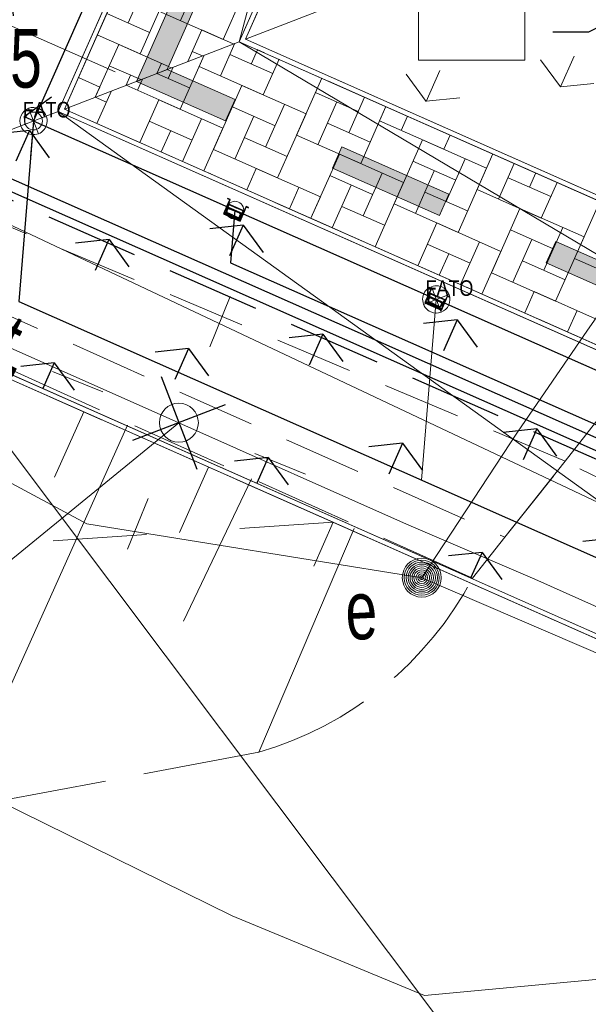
# Model space of a CAD drawing. Header units: metres. Extents: x -1013 to 1491425, y -5789533 to 1032.
# Tile 34 of 66: x -14 to -7, y -16 to -3. Entities that reach past the tile are written whole.
import ezdxf
from ezdxf.xclip import XClip

# ---------------------------------------------------------------- set-up
doc = ezdxf.new("R2010")
doc.units = ezdxf.units.M
doc.header["$MEASUREMENT"] = 0
doc.header["$XCLIPFRAME"] = 0
for name, pattern in [('2_BUBZ02', [1.75, 1.25, -0.5]), ('2_KTCR02', [1.5, 1, -0.5]), ('2_KTJZ01', [2, 1.5, -0.5]), ('Krawędzie ukryte', [1.7, 1.2, -0.5]), ('Kropki i Kreski', [3.6, 1.8, -0.9, 0, -0.9]), ('Przerywana', [2.4, 1.2, -1.2])]:
    doc.linetypes.add(name, pattern=pattern)
for name, color, linetype in [('130-Z Teren', 7, 'Continuous'), ('700-L Mapa 1_500 dwg', 7, 'Continuous'), ('708-L Opisy sytuacji 1_500 do legendy', 7, 'Continuous')]:
    doc.layers.add(name, color=color, linetype=linetype)
for name, color, linetype, lineweight in [('130-Z Teren1', 7, 'Continuous', 13), ('130-Z Teren114', 113, 'Continuous', 25), ('130-Z Teren21', 37, 'Continuous', 5), ('130-Z Teren252', 70, 'Continuous', 13), ('130-Z Teren69', 41, 'Continuous', 13), ('130-Z Teren93', 254, 'Continuous', 13), ('130-Z Teren94', 9, 'Continuous', 13), ('310-W Oświetlenie1', 7, 'Continuous', 13), ('310-W Oświetlenie85', 1, 'Continuous', 25), ('450-K Belki21', 37, 'Continuous', 5), ('450-K Belki69', 41, 'Continuous', 13), ('703-L Płaszczyzny podejścia 2D3', 152, 'Continuous', 30), ('708-L Opisy sytuacji 1_500 do legendy1', 7, 'Continuous', 13), ('708-L Opisy sytuacji 1_500 do legendy11', 7, 'Continuous', 13), ('708-L Opisy sytuacji 1_500 do legendy85', 1, 'Continuous', 25), ('718-L Elementy do rozbiórki85', 1, 'Continuous', 25), ('720-L Oznakowanie lądowiska1', 7, 'Continuous', 13), ('720-L Oznakowanie lądowiska91', 255, 'Continuous', 13), ('720-L Oznakowanie lądowiska94', 9, 'Continuous', 13), ('729-L Instalacje elektryczne-okablowanie75', 30, 'Continuous', 25), ('729-L Instalacje elektryczne-okablowanie85', 1, 'Continuous', 25), ('810-G Ogólne2', 4, 'Continuous', 20), ('GN.6640.3638.2023_9_BUBZ_D_L_17', 9, 'Continuous', 18), ('GN.6640.3638.2023_9_Dzialki7', 9, 'Continuous', 18), ('GN.6640.3638.2023_9_KTCR_D_L_17', 9, 'Continuous', 18), ('GN.6640.3638.2023_9_KTCR_E_T_17', 9, 'Continuous', 18), ('GN.6640.3638.2023_9_KTJZ_L_07', 9, 'Continuous', 18), ('GN.6640.3638.2023_9_RTPW_T_07', 9, 'Continuous', 18), ('GN.6640.3638.2023_9_SUPE_D_L_31', 9, 'Continuous', 18), ('GN.6640.3638.2023_9_SUPW_D_L_05', 9, 'Continuous', 18), ('GN.6640.3638.2023_9_SUSM_D_T_07', 9, 'Continuous', 18), ('GN.6640.3638.2023_9_SUSM_D_T_37', 9, 'Continuous', 18), ('GN.6640.3638.2023_9_SUUE_D_T_97', 9, 'Continuous', 18), ('GN.6640.3638.2023_9_SUUE_E_T_87', 9, 'Continuous', 18)]:
    doc.layers.add(name, color=color, linetype=linetype, lineweight=lineweight)
doc.styles.add('STYL_AUTOMATYCZNY_1', font='arial.ttf', dxfattribs={"width": 0.7})
doc.styles.add('STYL_AUTOMATYCZNY_2', font='arial.ttf')
doc.styles.add('STYL_AUTOMATYCZNY_3', font='ARIALN.TTF')
doc.dimstyles.new('STYL_AUTOMATYCZNY__1', dxfattribs={"dimtxt": 1.25, "dimasz": 0.475, "dimexe": 0.18, "dimexo": 0.3, "dimgap": 0, "dimtad": 1, "dimzin": 0, "dimdsep": 46, "dimtxsty": 'STYL_AUTOMATYCZNY_2', "dimblk": 'ARROWHEAD_2', "dimblk1": 'ARROWHEAD_2', "dimblk2": 'ARROWHEAD_2', "dimcen": 0.09, "dimclrd": 7, "dimclre": 7, "dimclrt": 1, "dimazin": 0, "dimtfac": 1, "dimtdec": 4, "dimtmove": 0, "dimatfit": 3, "dimfxl": 1, "dimtolj": 1, "dimtzin": 0, "dimarcsym": 0})
doc.dimstyles.new('STYL_AUTOMATYCZNY__2', dxfattribs={"dimtxt": 1, "dimasz": 0.475, "dimexe": 0.18, "dimexo": 0.3, "dimgap": 0, "dimtad": 1, "dimzin": 0, "dimdsep": 46, "dimtxsty": 'STYL_AUTOMATYCZNY_2', "dimblk": 'ARROWHEAD_2', "dimblk1": 'ARROWHEAD_2', "dimblk2": 'ARROWHEAD_2', "dimcen": 0.09, "dimclrd": 7, "dimclre": 7, "dimclrt": 1, "dimazin": 0, "dimtfac": 1, "dimtdec": 4, "dimtmove": 0, "dimatfit": 3, "dimfxl": 1, "dimtolj": 1, "dimtzin": 0, "dimarcsym": 0})
doc.dimstyles.new('STYL_AUTOMATYCZNY__5', dxfattribs={"dimtxt": 0.18, "dimasz": 0.456, "dimexe": 0.18, "dimexo": 0.0625, "dimgap": 0, "dimtad": 0, "dimtih": 1, "dimtoh": 1, "dimdec": 4, "dimzin": 0, "dimdsep": 46, "dimcen": 0.09, "dimadec": 0, "dimazin": 0, "dimtfac": 1, "dimtdec": 4, "dimtmove": 0, "dimatfit": 3, "dimldrblk": 'ARROWHEAD_1', "dimfxl": 1, "dimtolj": 1, "dimtzin": 0, "dimarcsym": 0})

# ---------------------------------------------------------------- blocks, each defined once
blk = doc.blocks.new('Rysunek_1_9', base_point=(-7447251.91, -5789835.327))
at = {"layer": 'GN.6640.3638.2023_9_BUBZ_D_L_17', "color": 9, "linetype": '2_BUBZ02', "lineweight": 18}
blk.add_line((-8.501, -10.343), (-22.82, -3.876), dxfattribs=at)
at = {"layer": 'GN.6640.3638.2023_9_BUBZ_D_L_17', "color": 9, "linetype": 'Continuous', "lineweight": 18}
for p, q in [((-12.923, -8.38), (-15.104, -13.233)), ((-12.923, -8.397), (-12.923, -8.38)), ((-11.334, -9.067), (-12.207, -10.896)), ((-10.018, -9.705), (-11.242, -12.576))]:
    blk.add_line(p, q, dxfattribs=at)
at = {"layer": 'GN.6640.3638.2023_9_Dzialki7', "color": 9, "linetype": 'Continuous', "lineweight": 18}
blk.add_line((-30.9, 13.243), (13.78, -46.247), dxfattribs=at)
at = {"layer": 'GN.6640.3638.2023_9_KTCR_D_L_17', "color": 9, "linetype": '2_KTCR02', "lineweight": 18}
for p, q in [((-7.312, -8.844), (-20.617, -3.226)), ((-21.84, -3.671), (-8.084, -9.818)), ((-7.312, -8.844), (-6.37, -7.638)), ((-8.084, -9.818), (-7.312, -8.844))]:
    blk.add_line(p, q, dxfattribs=at)
at = {"layer": 'GN.6640.3638.2023_9_KTJZ_L_07', "color": 9, "linetype": '2_KTJZ01', "lineweight": 18}
for p, q in [((-7.312, -8.844), (-8.084, -9.818)), ((-3.99, -10.501), (-7.312, -8.844)), ((-8.084, -9.818), (-8.501, -10.343)), ((-11.242, -12.576), (-14.932, -13.271))]:
    blk.add_line(p, q, dxfattribs=at)
blk.add_arc((-12.493, -8.243), 4.51, 286.1057, 332.2514, dxfattribs=at)
at = {"layer": 'GN.6640.3638.2023_9_SUPE_D_L_31', "color": 9, "linetype": 'Continuous', "lineweight": 18}
for p, q in [((-7.024, -7.162), (-4.42, -3.383)), ((-12.266, -8.349), (-22.258, -3.919)), ((-7.924, -8.469), (-7.024, -7.162)), ((-16.531, -11.839), (-12.266, -8.349)), ((-13.447, -9.648), (-15.715, -8.423)), ((-9.346, -9.649), (-12.266, -8.349)), ((-9.151, -10.337), (-7.924, -8.469)), ((-9.151, -10.337), (-13.447, -9.648)), ((-7.701, -10.357), (-9.346, -9.649)), ((-4.256, -12.453), (-9.151, -10.337)), ((-6.186, -11.037), (-7.701, -10.357)), ((-11.581, -14.675), (-15.124, -12.93)), ((-9.114, -15.698), (-11.581, -14.675)), ((-6.585, -15.46), (-9.114, -15.698))]:
    blk.add_line(p, q, dxfattribs=at)
at = {"layer": 'GN.6640.3638.2023_9_SUPW_D_L_05', "color": 9, "linetype": 'Continuous', "lineweight": 18}
blk.add_line((1.45, -13.313), (-14.544, -5.755), dxfattribs=at)
at = {"layer": 'GN.6640.3638.2023_9_SUSM_D_T_07', "color": 9, "linetype": 'Continuous', "lineweight": 18}
for p, q in [((-11.871, -7.376), (-11.607, -6.728)), ((-13.239, -7.954), (-13.887, -7.691)), ((-11.293, -8.744), (-10.644, -9.007)), ((-12.661, -9.322), (-12.924, -9.971))]:
    blk.add_line(p, q, dxfattribs=at)
at = {"layer": 'GN.6640.3638.2023_9_SUSM_D_T_37', "color": 9, "linetype": 'Continuous', "lineweight": 18}
blk.add_circle((-12.266, -8.349), 0.25, dxfattribs=at)
at = {"layer": 'GN.6640.3638.2023_9_SUUE_D_T_97', "color": 9, "linetype": 'Continuous', "lineweight": 18}
for radius in [0.25, 0.225, 0.2, 0.175, 0.15, 0.125, 0.1, 0.075, 0.05, 0.025, 0.00715]:
    blk.add_circle((-9.151, -10.337), radius, dxfattribs=at)
at = {"layer": 'GN.6640.3638.2023_9_KTCR_E_T_17', "color": 9, "linetype": 'Continuous', "lineweight": 18, "insert": (-15.782, -6.666), "char_height": 0.75, "attachment_point": 4, "rotation": 333.8377, "style": 'STYL_AUTOMATYCZNY_1'}
blk.add_mtext('\\A1;{\\pql;\\fArial|b0|i0|c238|p0;\\W0.700000;ch.bt.}', dxfattribs=at)
at = {"layer": 'GN.6640.3638.2023_9_RTPW_T_07', "color": 9, "linetype": 'Continuous', "lineweight": 18, "insert": (-15.45, -4.06), "char_height": 0.75, "attachment_point": 7, "style": 'STYL_AUTOMATYCZNY_1'}
blk.add_mtext('\\A1;{\\pql;\\fArial|b0|i0|c238|p0;\\W0.700000;86.5}', dxfattribs=at)
at = {"layer": 'GN.6640.3638.2023_9_SUUE_E_T_87', "color": 9, "linetype": 'Continuous', "lineweight": 18, "insert": (-10.132, -10.768), "char_height": 0.75, "attachment_point": 4, "rotation": 2.7931, "style": 'STYL_AUTOMATYCZNY_1'}
blk.add_mtext('\\A1;{\\pql;\\fArial|b0|i0|c238|p0;\\W0.700000;e}', dxfattribs=at)
blk = doc.blocks.new('*X3')
at = {"layer": '130-Z Teren93', "color": 254, "linetype": 'Continuous', "lineweight": 13}
for p, q in [((-11.733, -3.9), (-11.547, -3.481)), ((-11.943, -3.634), (-12.25, -4.327)), ((-11.943, -3.634), (-12.007, -3.778)), ((-11.611, -3.625), (-11.062, -3.868)), ((-11.256, -3.564), (-11.337, -3.747)), ((-12.339, -3.787), (-12.403, -3.931)), ((-11.184, -4.143), (-12.007, -3.778)), ((-10.981, -3.686), (-11.184, -4.143)), ((-12.547, -3.867), (-12.128, -4.052)), ((-12.25, -4.327), (-12.943, -4.02)), ((-12.798, -4.084), (-12.734, -3.939)), ((-11.458, -4.021), (-11.823, -4.844)), ((-11.458, -4.021), (-10.635, -4.386)), ((-10.433, -3.929), (-10.757, -4.66)), ((-13.13, -4.092), (-13.316, -4.511)), ((-9.965, -4.355), (-10.514, -4.112)), ((-13.339, -4.172), (-13.194, -4.236)), ((-12.524, -4.205), (-12.767, -4.754)), ((-12.524, -4.205), (-11.701, -4.57)), ((-10.91, -4.264), (-11.153, -4.813)), ((-10.483, -4.782), (-10.24, -4.233)), ((-9.884, -4.172), (-10.087, -4.629)), ((-9.61, -4.293), (-9.934, -5.025)), ((-9.61, -4.293), (-9.691, -4.476)), ((-11.031, -4.539), (-11.58, -4.295)), ((-11.549, -4.966), (-11.306, -4.417)), ((-10.635, -4.386), (-11, -5.209)), ((-9.417, -4.598), (-9.336, -4.415)), ((-12.097, -4.722), (-12.646, -4.479)), ((-11.976, -4.448), (-12.219, -4.997)), ((-10.361, -4.507), (-9.813, -4.75)), ((-8.868, -4.841), (-9.691, -4.476)), ((-12.493, -4.875), (-12.371, -4.601)), ((-11.701, -4.57), (-11.944, -5.118)), ((-9.934, -5.025), (-10.757, -4.66)), ((-8.787, -4.658), (-8.868, -4.841)), ((-11.427, -4.691), (-10.878, -4.934)), ((-9.142, -4.719), (-9.507, -5.542)), ((-9.142, -4.719), (-8.32, -5.084)), ((-11, -5.209), (-11.823, -4.844)), ((-10.208, -4.903), (-10.573, -5.726)), ((-10.208, -4.903), (-9.386, -5.268)), ((-8.239, -4.901), (-8.441, -5.358)), ((-8.715, -5.237), (-9.264, -4.994)), ((-8.594, -4.962), (-8.837, -5.511)), ((-8.167, -5.48), (-7.964, -5.023)), ((-11.274, -5.087), (-11.396, -5.361)), ((-11.274, -5.087), (-10.451, -5.452)), ((-9.781, -5.421), (-10.33, -5.177)), ((-9.66, -5.146), (-9.903, -5.695)), ((-9.233, -5.664), (-8.99, -5.115)), ((-8.32, -5.084), (-8.684, -5.907)), ((-7.69, -5.144), (-7.771, -5.327)), ((-10.299, -5.848), (-10.056, -5.299)), ((-9.386, -5.268), (-9.75, -6.091)), ((-8.045, -5.205), (-7.497, -5.448)), ((-7.416, -5.266), (-7.618, -5.723)), ((-10.726, -5.33), (-10.847, -5.604)), ((-9.111, -5.389), (-8.563, -5.632)), ((-7.618, -5.723), (-8.441, -5.358)), ((-10.451, -5.452), (-10.573, -5.726)), ((-8.684, -5.907), (-9.507, -5.542)), ((-6.867, -5.509), (-7.191, -6.24)), ((-10.177, -5.573), (-9.629, -5.816)), ((-7.893, -5.601), (-8.257, -6.424)), ((-7.893, -5.601), (-7.07, -5.966)), ((-9.75, -6.091), (-10.573, -5.726)), ((-8.959, -5.785), (-9.202, -6.334)), ((-8.959, -5.785), (-8.136, -6.15)), ((-7.466, -6.119), (-8.014, -5.875)), ((-7.344, -5.844), (-7.587, -6.393)), ((-8.532, -6.302), (-9.08, -6.059)), ((-8.41, -6.028), (-8.653, -6.577)), ((-7.983, -6.546), (-7.74, -5.997)), ((-7.07, -5.966), (-7.434, -6.789)), ((-8.927, -6.455), (-8.806, -6.181)), ((-8.136, -6.15), (-8.379, -6.698)), ((-7.861, -6.271), (-7.313, -6.514)), ((-6.368, -6.605), (-7.191, -6.24)), ((-7.434, -6.789), (-8.257, -6.424)), ((-7.709, -6.667), (-7.83, -6.941)), ((-7.709, -6.667), (-6.886, -7.032)), ((-7.16, -6.91), (-7.282, -7.184))]:
    blk.add_line(p, q, dxfattribs=at)
blk = doc.blocks.new('*X4')
at = {"layer": '130-Z Teren93', "color": 254, "linetype": 'Continuous', "lineweight": 13}
for p, q in [((-12.003, -2.64), (-12.246, -3.188)), ((-11.333, -2.609), (-11.698, -3.431)), ((-12.916, -3.22), (-12.673, -2.671)), ((-12.399, -2.793), (-12.764, -3.615)), ((-12.642, -3.341), (-13.191, -3.098)), ((-11.698, -3.431), (-12.521, -3.067)), ((-12.764, -3.615), (-13.312, -3.372)), ((-12.151, -3.714), (-11.972, -3.31)), ((-11.568, -3.489), (-11.972, -3.31)), ((-13.339, -4.172), (-13.038, -3.494)), ((-12.359, -3.795), (-13.038, -3.494)), ((-12.094, -3.584), (-11.964, -3.642)), ((-13.159, -3.768), (-12.755, -3.947)), ((-12.547, -3.867), (-12.489, -3.737)), ((-12.885, -3.89), (-12.943, -4.02)), ((-13.281, -4.042), (-13.555, -3.921)), ((-13.281, -4.042), (-13.339, -4.172))]:
    blk.add_line(p, q, dxfattribs=at)
blk = doc.blocks.new('*D9')
at = {"layer": '708-L Opisy sytuacji 1_500 do legendy1', "color": 7, "linetype": 'Continuous', "lineweight": 13}
for p, q in [((-24.561, 28.385), (-24.986, 28.968)), ((-24.65, 28.956), (-24.773, 28.677)), ((-25.202, 28.867), (-2.957, 19.009)), ((-24.773, 28.677), (-34.902, 5.82)), ((-35.114, 6.112), (-34.689, 5.529)), ((-35.33, 6.01), (-13.085, -3.847)), ((-34.902, 5.82), (-35.025, 5.541))]:
    blk.add_line(p, q, dxfattribs=at)
at = {"layer": '708-L Opisy sytuacji 1_500 do legendy85', "color": 1, "lineweight": 25, "insert": (-30.935, 15.389), "char_height": 1.25, "attachment_point": 7, "rotation": 66.1008, "style": 'STYL_AUTOMATYCZNY_2'}
blk.add_mtext('\\A1;{\\pql;\\fArial|b0|i0|c238|p0;\\W1.000000;25,00}', dxfattribs=at)
blk = doc.blocks.new('ARROWHEAD_2')
at = {"color": 0, "linetype": 'Continuous', "lineweight": 0}
for p, q in [((-0.378, -0.655), (0.378, 0.655)), ((0, 0), (-1, 0))]:
    blk.add_line(p, q, dxfattribs=at)
blk = doc.blocks.new('*D12')
at = {"layer": '708-L Opisy sytuacji 1_500 do legendy1', "color": 7, "linetype": 'Continuous', "lineweight": 13}
for p, q in [((-29.902, 25.48), (-35.979, 11.766)), ((-35.766, 11.475), (-36.191, 12.058)), ((-36.407, 11.956), (-6.488, -1.302)), ((-35.979, 11.766), (-39.686, 3.401)), ((-39.898, 3.692), (-39.473, 3.109)), ((-40.114, 3.591), (-18.561, -5.96)), ((-39.686, 3.401), (-39.809, 3.121))]:
    blk.add_line(p, q, dxfattribs=at)
at = {"layer": '708-L Opisy sytuacji 1_500 do legendy85', "color": 1, "lineweight": 25, "insert": (-38.556, 6.444), "char_height": 1, "attachment_point": 7, "rotation": 66.1008, "style": 'STYL_AUTOMATYCZNY_2'}
blk.add_mtext('\\A1;{\\pql;\\fArial|b0|i0|c238|p0;\\W1.000000;9,15}', dxfattribs=at)
blk = doc.blocks.new('ARROWHEAD_1')
at = {"color": 0, "linetype": 'Continuous', "lineweight": 0}
blk.add_line((0, 0), (-1, 0), dxfattribs=at)
blk.add_circle((0, 0), 0.25, dxfattribs=at)

msp = doc.modelspace()

# ---------------------------------------------------------------- hatches: boundary and pattern name
at = {"layer": '130-Z Teren114', "linetype": 'Continuous', "lineweight": 25}
h = msp.add_hatch(dxfattribs=at)
h.set_pattern_fill('trawa_0001', color=113, style=0, pattern_type=2)
h.set_pattern_definition([(336.1, (-9.5752, 8.2698), (1.2154, 2.7428), [0.433, -1.29904]), (336.1, (-9.3912, 6.5475), (1.2154, 2.7428), [0.43301, -1.29904]), (276.1, (-9.5752, 8.2698), (2.983, 0.31883), [0.433, -1.29904]), (276.1, (-7.9917, 7.568), (2.983, 0.31883), [0.43301, -1.29904]), (36.1, (-9.5752, 8.2698), (-1.7676, 2.42394), [0.433, -1.29904]), (36.1, (-7.9917, 7.568), (-1.76762, 2.42394), [0.43301, -1.29904])])
h.paths.add_polyline_path([(-13.814, -4.356), (-3.07, 19.891), (-4.765, 24.284), (-18.207, -6.051)])
h = msp.add_hatch(dxfattribs=at)
h.set_pattern_fill('trawa_0001', color=113, style=0, pattern_type=2)
h.set_pattern_definition([(246.1, (-2.1928, -10.8614), (-2.7428, 1.2154), [0.433, -1.29904]), (246.1, (-3.915, -11.0454), (-2.7428, 1.2154), [0.433, -1.29904]), (186.1, (-2.1928, -10.8614), (-0.31883, 2.983), [0.433, -1.29904]), (186.1, (-2.8946, -12.445), (-0.31883, 2.983), [0.433, -1.29904]), (306.1, (-2.1928, -10.8614), (2.42394, 1.7676), [0.433, -1.29904]), (306.1, (-2.8946, -12.445), (2.42394, 1.7676), [0.433, -1.29904])])
h.paths.add_polyline_path([(-13.814, -4.356), (-18.207, -6.051), (-0.669, -13.823), (0.68, -10.778)])
at = {"layer": '130-Z Teren252', "linetype": 'Continuous', "lineweight": 13}
h = msp.add_hatch(dxfattribs=at)
h.set_pattern_fill('trawa_0001', color=70, style=0, pattern_type=2)
h.set_pattern_definition([(336.1, (-5.004, 6.244), (1.2154, 2.7428), [0.433, -1.29904]), (336.1, (-4.82, 4.522), (1.2154, 2.7428), [0.433, -1.29904]), (276.1, (-5.004, 6.244), (2.983, 0.3188), [0.433, -1.29904]), (276.1, (-3.4204, 5.5424), (2.983, 0.3188), [0.433, -1.29904]), (36.1, (-5.004, 6.244), (-1.7676, 2.42394), [0.433, -1.29904]), (36.1, (-3.4204, 5.5424), (-1.7676, 2.42394), [0.433, -1.29904])])
h.paths.add_polyline_path([(-7.207, 6.061), (-11.412, -3.429), (-6.214, -1.423), (-3.605, 4.465)])
h = msp.add_hatch(dxfattribs=at)
h.set_pattern_fill('trawa_0001', color=70, style=0, pattern_type=2)
h.set_pattern_definition([(66.1, (-0.1672, -6.29), (-2.7428, 1.2154), [0.433, -1.29904]), (66.1, (1.555, -6.106), (-2.7428, 1.2154), [0.433, -1.29904]), (6.1, (-0.1672, -6.29), (-0.3188, 2.983), [0.433, -1.29904]), (6.1, (0.5345, -4.7065), (-0.3188, 2.983), [0.433, -1.29904]), (126.1, (-0.1672, -6.29), (2.42394, 1.7676), [0.433, -1.29904]), (126.1, (0.5345, -4.7065), (2.42394, 1.7676), [0.433, -1.29904])])
h.paths.add_polyline_path([(-11.412, -3.429), (1.418, -9.114), (3.014, -5.512), (-6.214, -1.423)])
at = {"layer": '720-L Oznakowanie lądowiska91', "linetype": 'Continuous', "lineweight": 13}
for points in [[(-12.811, -3.969), (-11.668, -4.475), (-11.546, -4.201), (-12.415, -3.816), (-12.03, -2.947), (-12.304, -2.826)], [(-8.925, -5.691), (-8.804, -5.416), (-10.175, -4.809), (-10.297, -5.083)], [(-6.182, -6.906), (-6.072, -6.656), (-6.061, -6.632), (-6.27, -6.539), (-7.432, -6.024), (-7.554, -6.298)]]:
    msp.add_hatch(color=8, dxfattribs=at).paths.add_polyline_path(points)

# ---------------------------------------------------------------- linework, layer by layer
at = {"layer": '130-Z Teren1', "color": 7, "linetype": 'Continuous', "lineweight": 13, "flags": 128}
for points in [[(-13.814, -4.356), (-3.07, 19.891), (-4.765, 24.284), (-18.207, -6.051)], [(-7.982, 8.657), (-3.039, 19.811), (-2.173, 17.568), (-6.427, 7.969), (-2.77, 6.348), (-3.175, 5.434), (-3.581, 4.52), (-7.238, 6.14), (-11.491, -3.46), (-13.734, -4.325), (-8.792, 6.829)], [(-7.207, 6.061), (-11.412, -3.429), (-6.214, -1.423), (-3.605, 4.465)], [(-11.412, -3.429), (1.418, -9.114), (3.014, -5.512), (-6.214, -1.423)], [(-13.734, -4.325), (-11.491, -3.46), (1.448, -9.194), (3.069, -5.536), (4.897, -6.347), (3.277, -10.004), (9.537, -12.778), (10.402, -15.021), (2.588, -11.558), (1.19, -14.712), (-0.638, -13.902), (0.76, -10.748)], [(-13.814, -4.356), (0.68, -10.778), (-0.669, -13.823), (-18.207, -6.051)]]:
    msp.add_lwpolyline(points, close=True, dxfattribs=at)
at = {"layer": '130-Z Teren1', "color": 7, "linetype": 'Continuous', "lineweight": 13}
for points in [[(-13.486, -8.209), (-13.859, -9.048)], [(-11.886, -8.918), (-12.259, -9.757)], [(-10.287, -9.626), (-10.536, -10.188)]]:
    msp.add_lwpolyline(points, dxfattribs=at)
at = {"layer": '130-Z Teren1', "color": 7, "linetype": 'Przerywana', "lineweight": 13}
msp.add_lwpolyline([(-10.287, -9.626), (-20.147, -10.28)], dxfattribs=at)
at = {"layer": '130-Z Teren21', "color": 37, "linetype": 'Continuous', "lineweight": 5}
for p, q in [((-13.814, -4.356), (-3.07, 19.891)), ((-13.734, -4.325), (-3.039, 19.811)), ((-11.491, -3.46), (-7.238, 6.14)), ((-11.412, -3.429), (-7.207, 6.061)), ((1.448, -9.194), (-11.491, -3.46)), ((1.418, -9.114), (-11.412, -3.429)), ((0.68, -10.778), (-13.814, -4.356)), ((0.76, -10.748), (-13.734, -4.325))]:
    msp.add_line(p, q, dxfattribs=at)
at = {"layer": '130-Z Teren69', "color": 41, "linetype": 'Kropki i Kreski', "lineweight": 13}
for p, q in [((-13.734, -4.325), (-3.039, 19.811)), ((-7.238, 6.14), (-11.491, -3.46)), ((1.448, -9.194), (-11.491, -3.46)), ((0.76, -10.748), (-13.734, -4.325))]:
    msp.add_line(p, q, dxfattribs=at)
at = {"layer": '130-Z Teren94', "color": 9, "linetype": 'Continuous', "lineweight": 13}
for p, q in [((-8.792, 6.829), (-11.491, -3.46)), ((0.76, -10.748), (-11.491, -3.46)), ((-13.814, -4.356), (-0.669, -13.823))]:
    msp.add_line(p, q, dxfattribs=at)
at = {"layer": '310-W Oświetlenie1', "color": 7, "linetype": 'Continuous', "lineweight": 13}
for p, q in [((-14.293, -4.541), (-13.967, -4.415)), ((-14.067, -4.641), (-14.193, -4.315)), ((-8.902, -6.93), (-9.028, -6.604)), ((-9.128, -6.83), (-8.801, -6.704))]:
    msp.add_line(p, q, dxfattribs=at)
at = {"layer": '310-W Oświetlenie1', "color": 7, "linetype": 'Continuous', "lineweight": 13, "flags": 128}
for points in [[(-14.059, -4.318, 1), (-14.201, -4.638, 1)], [(-8.894, -6.607, 1), (-9.036, -6.927, 1)]]:
    msp.add_lwpolyline(points, format="xyb", close=True, dxfattribs=at)
at = {"layer": '310-W Oświetlenie85', "color": 1, "linetype": 'Continuous', "lineweight": 25}
for p, q in [((-11.638, -5.539), (-11.694, -5.668)), ((-11.682, -5.651), (-11.635, -5.544)), ((-11.624, -5.545), (-11.661, -5.628)), ((-11.658, -5.629), (-11.623, -5.55)), ((-11.641, -5.471), (-11.642, -5.474)), ((-11.642, -5.474), (-11.614, -5.486)), ((-11.61, -5.484), (-11.641, -5.471)), ((-11.614, -5.486), (-11.638, -5.539)), ((-11.425, -5.633), (-11.638, -5.539)), ((-11.638, -5.539), (-11.635, -5.541)), ((-11.635, -5.541), (-11.61, -5.484)), ((-11.635, -5.544), (-11.626, -5.548)), ((-11.623, -5.55), (-11.533, -5.59)), ((-11.694, -5.668), (-11.482, -5.762)), ((-11.478, -5.752), (-11.69, -5.658)), ((-11.474, -5.743), (-11.686, -5.649)), ((-11.661, -5.628), (-11.658, -5.629)), ((-11.647, -5.607), (-11.658, -5.631)), ((-11.658, -5.631), (-11.651, -5.634)), ((-11.651, -5.634), (-11.64, -5.61)), ((-11.649, -5.635), (-11.638, -5.611)), ((-11.64, -5.61), (-11.647, -5.607)), ((-11.576, -5.686), (-11.642, -5.656)), ((-11.575, -5.684), (-11.641, -5.655)), ((-11.618, -5.601), (-11.568, -5.623)), ((-11.618, -5.603), (-11.552, -5.632)), ((-11.575, -5.684), (-11.508, -5.714)), ((-11.565, -5.622), (-11.563, -5.618)), ((-11.565, -5.622), (-11.565, -5.622)), ((-11.563, -5.618), (-11.548, -5.624)), ((-11.485, -5.662), (-11.552, -5.632)), ((-11.534, -5.631), (-11.548, -5.624)), ((-11.535, -5.635), (-11.534, -5.631)), ((-11.535, -5.635), (-11.535, -5.635)), ((-11.485, -5.66), (-11.534, -5.638)), ((-11.443, -5.629), (-11.533, -5.59)), ((-11.489, -5.706), (-11.478, -5.682)), ((-11.487, -5.707), (-11.476, -5.682)), ((-11.482, -5.762), (-11.425, -5.633)), ((-11.478, -5.709), (-11.443, -5.629)), ((-11.478, -5.741), (-11.431, -5.635)), ((-11.476, -5.682), (-11.469, -5.686)), ((-11.439, -5.628), (-11.475, -5.71)), ((-11.431, -5.635), (-11.44, -5.631)), ((-11.403, -5.576), (-11.428, -5.632)), ((-11.428, -5.632), (-11.425, -5.633)), ((-11.425, -5.633), (-11.402, -5.58)), ((-11.373, -5.589), (-11.403, -5.576)), ((-11.402, -5.58), (-11.374, -5.592)), ((-11.374, -5.592), (-11.373, -5.589)), ((-11.576, -5.686), (-11.509, -5.715)), ((-11.48, -5.71), (-11.487, -5.707)), ((-11.469, -5.686), (-11.48, -5.71)), ((-11.475, -5.71), (-11.478, -5.709)), ((-9.055, -6.684), (-9.112, -6.812)), ((-9.1, -6.795), (-9.052, -6.689)), ((-9.042, -6.69), (-9.078, -6.772)), ((-9.075, -6.774), (-9.04, -6.694)), ((-9.058, -6.615), (-9.059, -6.618)), ((-9.059, -6.618), (-9.031, -6.63)), ((-9.027, -6.629), (-9.058, -6.615)), ((-9.031, -6.63), (-9.055, -6.684)), ((-8.843, -6.778), (-9.055, -6.684)), ((-9.055, -6.684), (-9.052, -6.685)), ((-9.052, -6.685), (-9.027, -6.629)), ((-9.052, -6.689), (-9.043, -6.693)), ((-9.04, -6.694), (-8.95, -6.734)), ((-9.112, -6.812), (-8.899, -6.906)), ((-8.895, -6.897), (-9.107, -6.803)), ((-8.891, -6.888), (-9.103, -6.794)), ((-9.078, -6.772), (-9.075, -6.774)), ((-9.064, -6.751), (-9.075, -6.775)), ((-9.075, -6.775), (-9.068, -6.779)), ((-9.068, -6.779), (-9.057, -6.754)), ((-9.066, -6.779), (-9.055, -6.755)), ((-9.057, -6.754), (-9.064, -6.751)), ((-8.993, -6.83), (-9.059, -6.801)), ((-8.992, -6.829), (-9.058, -6.799)), ((-9.036, -6.747), (-8.969, -6.777)), ((-9.035, -6.746), (-8.985, -6.768)), ((-8.982, -6.766), (-8.98, -6.762)), ((-8.982, -6.766), (-8.982, -6.766)), ((-8.98, -6.762), (-8.965, -6.769)), ((-8.903, -6.806), (-8.969, -6.777)), ((-8.951, -6.775), (-8.965, -6.769)), ((-8.953, -6.779), (-8.951, -6.775)), ((-8.953, -6.779), (-8.953, -6.779)), ((-8.902, -6.805), (-8.951, -6.783)), ((-8.86, -6.774), (-8.95, -6.734)), ((-8.899, -6.906), (-8.843, -6.778)), ((-8.896, -6.853), (-8.86, -6.774)), ((-8.895, -6.886), (-8.848, -6.779)), ((-8.856, -6.772), (-8.893, -6.855)), ((-8.848, -6.779), (-8.857, -6.775)), ((-8.82, -6.72), (-8.845, -6.777)), ((-8.845, -6.777), (-8.843, -6.778)), ((-8.843, -6.778), (-8.819, -6.724)), ((-8.79, -6.734), (-8.82, -6.72)), ((-8.819, -6.724), (-8.791, -6.737)), ((-8.791, -6.737), (-8.79, -6.734)), ((-8.993, -6.83), (-8.926, -6.86)), ((-8.992, -6.829), (-8.926, -6.858)), ((-8.906, -6.85), (-8.895, -6.826)), ((-8.904, -6.851), (-8.893, -6.827)), ((-8.897, -6.854), (-8.904, -6.851)), ((-8.886, -6.83), (-8.897, -6.854)), ((-8.893, -6.855), (-8.896, -6.853)), ((-8.893, -6.827), (-8.886, -6.83))]:
    msp.add_line(p, q, dxfattribs=at)
for centre, radius, start, end in [((-11.635, -5.641), 0.0169, 156.1008, 246.1008), ((-11.635, -5.641), 0.015, 156.1008, 246.1008), ((-11.624, -5.617), 0.0169, 66.1008, 156.1008), ((-11.624, -5.617), 0.015, 66.1008, 156.1008), ((-11.567, -5.621), 0.00234, 246.1008, 336.1008), ((-11.533, -5.636), 0.00234, 156.1008, 246.1008), ((-11.491, -5.675), 0.0169, 336.1008, 66.1008), ((-11.491, -5.675), 0.015, 336.1008, 66.1008), ((-11.502, -5.7), 0.0169, 246.1008, 336.1008), ((-11.502, -5.7), 0.015, 246.1008, 336.1008), ((-9.052, -6.785), 0.0169, 156.1008, 246.1008), ((-9.052, -6.785), 0.015, 156.1008, 246.1008), ((-9.042, -6.761), 0.0169, 66.1008, 156.1008), ((-9.042, -6.761), 0.015, 66.1008, 156.1008), ((-8.984, -6.765), 0.00234, 246.1008, 336.1008), ((-8.95, -6.78), 0.00234, 156.1008, 246.1008), ((-8.909, -6.82), 0.015, 336.1008, 66.1008), ((-8.909, -6.82), 0.0169, 336.1008, 66.1008), ((-8.919, -6.844), 0.015, 246.1008, 336.1008), ((-8.919, -6.844), 0.0169, 246.1008, 336.1008)]:
    msp.add_arc(centre, radius, start, end, dxfattribs=at)
for p in [(-11.651, -5.634), (-11.649, -5.635), (-11.618, -5.601), (-11.618, -5.603), (-11.485, -5.66), (-11.485, -5.662), (-11.489, -5.706), (-11.487, -5.707), (-9.068, -6.779), (-9.066, -6.779), (-9.036, -6.747), (-9.035, -6.746), (-8.903, -6.806), (-8.902, -6.805), (-8.906, -6.85), (-8.904, -6.851)]:
    msp.add_point(p, dxfattribs=at)
at = {"layer": '450-K Belki21', "color": 37, "linetype": 'Continuous', "lineweight": 5}
for p, q in [((-18.207, -6.051), (-0.669, -13.823)), ((-18.286, -6.082), (-0.693, -13.878))]:
    msp.add_line(p, q, dxfattribs=at)
at = {"layer": '450-K Belki69', "color": 41, "linetype": 'Kropki i Kreski', "lineweight": 13}
msp.add_line((-18.286, -6.082), (-0.693, -13.878), dxfattribs=at)
at = {"layer": '703-L Płaszczyzny podejścia 2D3', "color": 152, "linetype": 'Continuous', "lineweight": 30}
msp.add_circle((8.227, 10.355), 1021.659, dxfattribs=at)
at = {"layer": '708-L Opisy sytuacji 1_500 do legendy11', "color": 7, "linetype": 'Continuous', "lineweight": 13, "flags": 128}
msp.add_lwpolyline([(-9.195, -1.331), (-7.831, -1.331), (-7.831, -3.698), (-9.195, -3.698)], close=True, dxfattribs=at)
at = {"layer": '708-L Opisy sytuacji 1_500 do legendy11', "color": 7, "linetype": 'Continuous', "lineweight": 13}
msp.add_lwpolyline([(-8.965, -6.767), (-9.153, -9.084)], dxfattribs=at)
at = {"layer": '718-L Elementy do rozbiórki85', "color": 1, "linetype": 'Continuous', "lineweight": 25}
for p, q in [((-12.495, -7.755), (-12.037, -8.943)), ((-11.672, -8.12), (-12.859, -8.578))]:
    msp.add_line(p, q, dxfattribs=at)
at = {"layer": '720-L Oznakowanie lądowiska1', "color": 7, "linetype": 'Continuous', "lineweight": 13, "flags": 128}
for points in [[(-12.811, -3.969), (-12.304, -2.826), (-12.03, -2.947), (-12.415, -3.816), (-11.546, -4.201), (-11.668, -4.475)], [(-8.925, -5.691), (-8.804, -5.416), (-10.175, -4.809), (-10.297, -5.083)], [(-6.182, -6.906), (-6.072, -6.656), (-6.061, -6.632), (-6.27, -6.539), (-7.432, -6.024), (-7.554, -6.298)]]:
    msp.add_lwpolyline(points, close=True, dxfattribs=at)
at = {"layer": '720-L Oznakowanie lądowiska94', "color": 9, "linetype": 'Continuous', "lineweight": 13}
msp.add_line((-12.811, -3.969), (-12.415, -3.816), dxfattribs=at)
at = {"layer": '729-L Instalacje elektryczne-okablowanie75', "color": 30, "linetype": 'Krawędzie ukryte', "lineweight": 25}
msp.add_lwpolyline([(-4.71, 23.504), (-17.043, -4.328), (-0.889, -11.486), (-4.559, -19.768)], dxfattribs=at)
at = {"layer": '729-L Instalacje elektryczne-okablowanie85', "color": 1, "linetype": 'Continuous', "lineweight": 25}
for points in [[(-29.779, 39.187), (-10.278, 25.171), (-4.778, 22.734), (-16.713, -4.201), (-0.559, -11.359), (-4.33, -19.869)], [(-4.619, 23.463), (-16.911, -4.277), (-0.757, -11.435), (-4.467, -19.808)]]:
    msp.add_lwpolyline(points, dxfattribs=at)
msp.add_lwpolyline([(-0.055, -10.715), (-14.13, -4.478), (-3.192, 20.207), (21.493, 9.269), (10.555, -15.416)], close=True, dxfattribs=at)
at = {"layer": '810-G Ogólne2', "color": 4, "linetype": 'Continuous', "lineweight": 20}
msp.add_lwpolyline([(-18.286, -6.082), (-4.796, 24.363), (25.649, 10.872), (12.159, -19.572)], close=True, dxfattribs=at)

# ---------------------------------------------------------------- block references
at = {"layer": '130-Z Teren', "color": 7, "lineweight": 13}
for name in ['*X4', '*X3']:
    msp.add_blockref(name, (0, 0), dxfattribs=at)
at = {"layer": '700-L Mapa 1_500 dwg', "color": 52, "linetype": 'Continuous', "lineweight": 25}
ref = msp.add_blockref('Rysunek_1_9', (-7447251.91, -5789835.327), dxfattribs=at)
XClip(ref).set_block_clipping_path([(-263.024729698, -194.3328058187), (268.520270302, 207.6028993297)])

# ---------------------------------------------------------------- texts
at = {"layer": '310-W Oświetlenie1', "color": 7, "lineweight": 13, "char_height": 0.2, "attachment_point": 4, "style": 'STYL_AUTOMATYCZNY_3'}
for insert in [(-14.267, -4.334), (-9.101, -6.623)]:
    msp.add_mtext('\\A1;{\\pql;\\fArial Narrow|b0|i0|c238|p0;\\W1.000000;FATO}', dxfattribs=dict(at, insert=insert))

# ---------------------------------------------------------------- dimensions: what is measured, and where the dimension line sits
at = {"layer": '708-L Opisy sytuacji 1_500 do legendy', "color": 7, "linetype": 'Continuous', "lineweight": 13}
for base, p1, p2, dimstyle, picture, middle in [((-34.902, 5.82), (-2.683, 18.888), (-12.811, -3.969), 'STYL_AUTOMATYCZNY__1', '*D9', (-30.658, 17.556)), ((-39.686, 3.401), (-6.214, -1.423), (-18.286, -6.082), 'STYL_AUTOMATYCZNY__2', '*D12', (-38.488, 7.831))]:
    dim = msp.add_linear_dim(base=base, p1=p1, p2=p2, angle=246.1008, dimstyle=dimstyle, dxfattribs=at)
    dim.commit()
    dim.dimension.update_dxf_attribs({"geometry": picture, "text_midpoint": middle, "dimtype": 160, "text_rotation": 66.1008})

# ---------------------------------------------------------------- leaders
at = {"layer": '708-L Opisy sytuacji 1_500 do legendy11', "color": 7, "linetype": 'Continuous', "lineweight": 13, "annotation_type": 0, "has_hookline": 1, "hookline_direction": 1, "text_width": 0.537}
msp.add_leader([(-5.884, -1.296), (-6.413, -3.032), (-7.015, -3.338), (-7.471, -3.338)], dimstyle='STYL_AUTOMATYCZNY__5', dxfattribs=at)
at = {"layer": '708-L Opisy sytuacji 1_500 do legendy11', "color": 7, "linetype": 'Continuous', "lineweight": 13, "annotation_type": 0, "has_hookline": 1, "hookline_direction": 0, "horizontal_direction": (0.91426, -0.405129, 0)}
for points, text_width in [([(-14.13, -4.478), (-14.319, -6.795), (23.022, -23.341)], 0.302), ([(-11.547, -5.622), (-11.602, -6.296), (14.767, -17.981)], 0.568)]:
    msp.add_leader(points, dimstyle='STYL_AUTOMATYCZNY__5', dxfattribs=dict(at, text_width=text_width))

doc.saveas('drawing.dxf')
